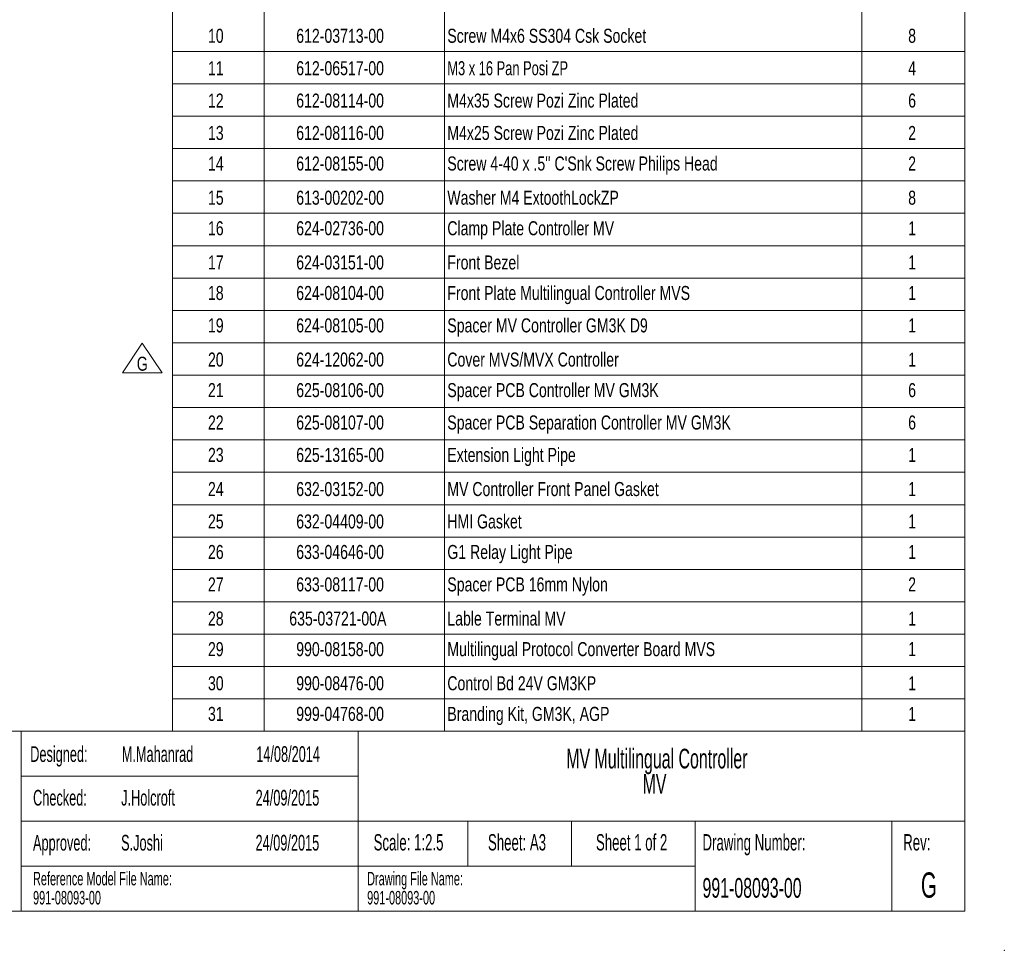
# Model space of a CAD drawing. Header units: millimetres. Extents: x 0 to 420, y 0 to 297.
# Tile 15 of 34: x 245 to 420, y 0 to 166. Entities that reach past the tile are written whole.
import ezdxf

# ---------------------------------------------------------------- set-up
doc = ezdxf.new("R2010")
doc.units = ezdxf.units.MM
doc.header["$PDSIZE"] = -1
doc.styles.add('SLDTEXTSTYLE0', font='TXT', dxfattribs={"width": 0.75})
doc.styles.add('SLDTEXTSTYLE1', font='TXT', dxfattribs={"width": 0.605})
doc.styles.add('SLDTEXTSTYLE2', font='TXT', dxfattribs={"width": 0.571842})
doc.styles.add('SLDTEXTSTYLE3', font='TXT', dxfattribs={"width": 0.575})
doc.styles.add('SLDTEXTSTYLE5', font='TXT', dxfattribs={"width": 0.684211})

# ---------------------------------------------------------------- blocks, each defined once
blk = doc.blocks.new('SW_SYMBOL_TL_G')
at = {"color": 0, "linetype": 'Continuous', "lineweight": 0}
for p, q in [((-300, 0), (800, 1650)), ((800, 1650), (1900, 0)), ((-300, 0), (1900, 0))]:
    blk.add_line(p, q, dxfattribs=at)
at = {"color": 0, "linetype": 'Continuous', "lineweight": 0, "insert": (800, 500), "char_height": 783, "attachment_point": 5, "style": 'SLDTEXTSTYLE0'}
blk.add_mtext('G', dxfattribs=at)
blk = doc.blocks.new('SW_NOTE_0')
at = {"color": 0, "linetype": 'Continuous', "lineweight": 0, "char_height": 3.5, "attachment_point": 2, "style": 'SLDTEXTSTYLE1'}
for s, insert in [('MV Multilingual Controller', (22.26, 4.51)), ('MV', (21.84, 0))]:
    blk.add_mtext(s, dxfattribs=dict(at, insert=insert))
blk = doc.blocks.new('SW_NOTE_2')
at = {"color": 0, "linetype": 'Continuous', "lineweight": 0, "char_height": 2.4, "attachment_point": 1, "style": 'SLDTEXTSTYLE1'}
for s, insert in [('Reference Model File Name:', (0, 3.09)), ('991-08093-00', (0, -0.31))]:
    blk.add_mtext(s, dxfattribs=dict(at, insert=insert))
blk = doc.blocks.new('SW_NOTE_3')
at = {"color": 0, "linetype": 'Continuous', "lineweight": 0, "attachment_point": 2}
for s, insert, char_height, style in [('All dimensions in mm ,', (13.28, 3.07), 2.3813, 'SLDTEXTSTYLE1'), ('%%d', (26.12, 3.07), 2.381, 'SLDTEXTSTYLE1'), ('0 =  ±0.5mm ,  ±1.0', (15.08, -0.11), 2.3813, 'SLDTEXTSTYLE2'), ('.', (27.19, 3.07), 2.38, 'SLDTEXTSTYLE1'), ('%%d', (26.47, -0.11), 2.381, 'SLDTEXTSTYLE1'), ('0.0 =  ±0.2mm ,  ±0.5', (13.98, -3.28), 2.3813, 'SLDTEXTSTYLE3'), ('%%d', (26.46, -3.28), 2.381, 'SLDTEXTSTYLE1'), ('0.00 =  ±0.1mm ,  ±0.5', (13.3, -6.46), 2.3813, 'SLDTEXTSTYLE1'), ('%%d', (26.41, -6.46), 2.381, 'SLDTEXTSTYLE1'), ('Unless otherwise specifed', (14.41, -9.63), 2.3813, 'SLDTEXTSTYLE1')]:
    blk.add_mtext(s, dxfattribs=dict(at, insert=insert, char_height=char_height, style=style))
blk = doc.blocks.new('SW_NOTE_6')
at = {"color": 0, "linetype": 'Continuous', "lineweight": 0, "char_height": 2.4, "attachment_point": 1, "style": 'SLDTEXTSTYLE1'}
for s, insert in [('Drawing File Name:', (0, 3.09)), ('991-08093-00', (0, -0.31))]:
    blk.add_mtext(s, dxfattribs=dict(at, insert=insert))
blk = doc.blocks.new('SW_TABLEANNOTATION_0')
at = {"color": 0, "linetype": 'Continuous', "lineweight": 0}
for p, q in [((0, 0), (0, -185.87)), ((141.03, -185.87), (141.03, 0)), ((16.3, -5.76), (16.3, -185.87)), ((48.4, -5.76), (48.4, -185.87)), ((122.67, -5.76), (122.67, -185.87)), ((0, -64.81), (141.03, -64.81)), ((0, -70.57), (141.03, -70.57)), ((0, -76.34), (141.03, -76.34)), ((0, -82.1), (141.03, -82.1)), ((0, -87.87), (141.03, -87.87)), ((0, -93.63), (141.03, -93.63)), ((0, -99.4), (141.03, -99.4)), ((0, -105.16), (141.03, -105.16)), ((0, -110.93), (141.03, -110.93)), ((0, -116.69), (141.03, -116.69)), ((0, -122.46), (141.03, -122.46)), ((0, -128.22), (141.03, -128.22)), ((0, -133.99), (141.03, -133.99)), ((0, -139.75), (141.03, -139.75)), ((0, -145.52), (141.03, -145.52)), ((0, -151.28), (141.03, -151.28)), ((0, -157.05), (141.03, -157.05)), ((0, -162.81), (141.03, -162.81)), ((0, -168.58), (141.03, -168.58)), ((0, -174.34), (141.03, -174.34)), ((0, -180.11), (141.03, -180.11)), ((0, -185.87), (141.03, -185.87))]:
    blk.add_line(p, q, dxfattribs=at)
at = {"color": 0, "linetype": 'Continuous', "lineweight": 0, "char_height": 2.5, "attachment_point": 1}
for s, insert, style in [('10', (6.3, -60.77), 'SLDTEXTSTYLE0'), ('612-03713-00', (22.01, -60.77), 'SLDTEXTSTYLE0'), ('Screw M4x6 SS304 Csk Socket', (48.9, -60.77), 'SLDTEXTSTYLE0'), ('8', (130.92, -60.77), 'SLDTEXTSTYLE0'), ('11', (6.3, -66.54), 'SLDTEXTSTYLE0'), ('612-06517-00', (22.01, -66.54), 'SLDTEXTSTYLE0'), ('M3 x 16 Pan Posi ZP', (48.9, -66.54), 'SLDTEXTSTYLE5'), ('4', (130.92, -66.54), 'SLDTEXTSTYLE0'), ('12', (6.3, -72.3), 'SLDTEXTSTYLE0'), ('612-08114-00', (22.01, -72.3), 'SLDTEXTSTYLE0'), ('M4x35 Screw Pozi Zinc Plated', (48.9, -72.3), 'SLDTEXTSTYLE0'), ('6', (130.92, -72.3), 'SLDTEXTSTYLE0'), ('13', (6.3, -78.07), 'SLDTEXTSTYLE0'), ('612-08116-00', (22.01, -78.07), 'SLDTEXTSTYLE0'), ('M4x25 Screw Pozi Zinc Plated', (48.9, -78.07), 'SLDTEXTSTYLE0'), ('2', (130.92, -78.07), 'SLDTEXTSTYLE0'), ('14', (6.3, -83.51), 'SLDTEXTSTYLE0'), ('612-08155-00', (22.01, -83.51), 'SLDTEXTSTYLE0'), ("Screw 4-40 x .5'' C'Snk Screw Philips Head", (48.9, -83.51), 'SLDTEXTSTYLE0'), ('2', (130.92, -83.51), 'SLDTEXTSTYLE0'), ('15', (6.3, -89.6), 'SLDTEXTSTYLE0'), ('613-00202-00', (22.01, -89.6), 'SLDTEXTSTYLE0'), ('Washer M4 ExtoothLockZP', (48.9, -89.6), 'SLDTEXTSTYLE0'), ('8', (130.92, -89.6), 'SLDTEXTSTYLE0'), ('16', (6.3, -95.04), 'SLDTEXTSTYLE0'), ('624-02736-00', (22.01, -95.04), 'SLDTEXTSTYLE0'), ('Clamp Plate Controller MV', (48.9, -95.04), 'SLDTEXTSTYLE0'), ('1', (130.92, -95.04), 'SLDTEXTSTYLE0'), ('17', (6.3, -101.13), 'SLDTEXTSTYLE0'), ('624-03151-00', (22.01, -101.13), 'SLDTEXTSTYLE0'), ('Front Bezel', (48.9, -101.13), 'SLDTEXTSTYLE0'), ('1', (130.92, -101.13), 'SLDTEXTSTYLE0'), ('18', (6.3, -106.57), 'SLDTEXTSTYLE0'), ('624-08104-00', (22.01, -106.57), 'SLDTEXTSTYLE0'), ('Front Plate Multilingual Controller MVS', (48.9, -106.57), 'SLDTEXTSTYLE0'), ('1', (130.92, -106.57), 'SLDTEXTSTYLE0'), ('Spacer MV Controller GM3K D9', (48.9, -112.34), 'SLDTEXTSTYLE0'), ('19', (6.3, -112.34), 'SLDTEXTSTYLE0'), ('624-08105-00', (22.01, -112.34), 'SLDTEXTSTYLE0'), ('1', (130.92, -112.34), 'SLDTEXTSTYLE0'), ('20', (6.3, -118.42), 'SLDTEXTSTYLE0'), ('624-12062-00', (22.01, -118.42), 'SLDTEXTSTYLE0'), ('Cover MVS/MVX Controller', (48.9, -118.42), 'SLDTEXTSTYLE0'), ('1', (130.92, -118.42), 'SLDTEXTSTYLE0'), ('21', (6.3, -123.87), 'SLDTEXTSTYLE0'), ('625-08106-00', (22.01, -123.87), 'SLDTEXTSTYLE0'), ('Spacer PCB Controller MV GM3K', (48.9, -123.87), 'SLDTEXTSTYLE0'), ('6', (130.92, -123.87), 'SLDTEXTSTYLE0'), ('22', (6.3, -129.63), 'SLDTEXTSTYLE0'), ('625-08107-00', (22.01, -129.63), 'SLDTEXTSTYLE0'), ('Spacer PCB Separation Controller MV GM3K', (48.9, -129.63), 'SLDTEXTSTYLE0'), ('6', (130.92, -129.63), 'SLDTEXTSTYLE0'), ('23', (6.3, -135.4), 'SLDTEXTSTYLE0'), ('625-13165-00', (22.01, -135.4), 'SLDTEXTSTYLE0'), ('Extension Light Pipe', (48.9, -135.4), 'SLDTEXTSTYLE0'), ('1', (130.92, -135.4), 'SLDTEXTSTYLE0'), ('24', (6.3, -141.48), 'SLDTEXTSTYLE0'), ('632-03152-00', (22.01, -141.48), 'SLDTEXTSTYLE0'), ('MV Controller Front Panel Gasket', (48.9, -141.48), 'SLDTEXTSTYLE0'), ('1', (130.92, -141.48), 'SLDTEXTSTYLE0'), ('HMI Gasket', (48.9, -147.25), 'SLDTEXTSTYLE0'), ('25', (6.3, -147.25), 'SLDTEXTSTYLE0'), ('632-04409-00', (22.01, -147.25), 'SLDTEXTSTYLE0'), ('1', (130.92, -147.25), 'SLDTEXTSTYLE0'), ('26', (6.3, -152.69), 'SLDTEXTSTYLE0'), ('633-04646-00', (22.01, -152.69), 'SLDTEXTSTYLE0'), ('G1 Relay Light Pipe', (48.9, -152.69), 'SLDTEXTSTYLE0'), ('1', (130.92, -152.69), 'SLDTEXTSTYLE0'), ('27', (6.3, -158.46), 'SLDTEXTSTYLE0'), ('633-08117-00', (22.01, -158.46), 'SLDTEXTSTYLE0'), ('Spacer PCB 16mm Nylon', (48.9, -158.46), 'SLDTEXTSTYLE0'), ('2', (130.92, -158.46), 'SLDTEXTSTYLE0'), ('28', (6.3, -164.54), 'SLDTEXTSTYLE0'), ('635-03721-00A', (20.77, -164.54), 'SLDTEXTSTYLE0'), ('Lable Terminal MV', (48.9, -164.54), 'SLDTEXTSTYLE0'), ('1', (130.92, -164.54), 'SLDTEXTSTYLE0'), ('29', (6.3, -169.99), 'SLDTEXTSTYLE0'), ('990-08158-00', (22.01, -169.99), 'SLDTEXTSTYLE0'), ('Multilingual Protocol Converter Board MVS', (48.9, -169.99), 'SLDTEXTSTYLE0'), ('1', (130.92, -169.99), 'SLDTEXTSTYLE0'), ('30', (6.3, -176.07), 'SLDTEXTSTYLE0'), ('990-08476-00', (22.01, -176.07), 'SLDTEXTSTYLE0'), ('Control Bd 24V GM3KP', (48.9, -176.07), 'SLDTEXTSTYLE0'), ('1', (130.92, -176.07), 'SLDTEXTSTYLE0'), ('31', (6.3, -181.52), 'SLDTEXTSTYLE0'), ('999-04768-00', (22.01, -181.52), 'SLDTEXTSTYLE0'), ('Branding Kit, GM3K, AGP', (48.9, -181.52), 'SLDTEXTSTYLE0'), ('1', (130.92, -181.52), 'SLDTEXTSTYLE0')]:
    blk.add_mtext(s, dxfattribs=dict(at, insert=insert, style=style))

msp = doc.modelspace()

# ---------------------------------------------------------------- linework, layer by layer
at = {"color": 7, "linetype": 'Continuous', "lineweight": 0}
for p, q in [((413, 290), (413, 7)), ((7, 39), (413, 39)), ((245, 39), (245, 7)), ((305, 39), (305, 7)), ((245, 31), (305, 31)), ((245, 23), (413, 23)), ((324.5, 23), (324.5, 15)), ((343, 23), (343, 15)), ((365, 15), (365, 23)), ((400, 15), (400, 23)), ((245, 15), (365, 15)), ((365, 15), (365, 7)), ((400, 15), (400, 7)), ((7, 7), (413, 7))]:
    msp.add_line(p, q, dxfattribs=at)
msp.add_point((420, 0), dxfattribs=at)

# ---------------------------------------------------------------- block references
for name, p in [('SW_TABLEANNOTATION_0', (271.974, 224.873)), ('SW_NOTE_0', (335.906, 31.382)), ('SW_NOTE_3', (215.261, 20.555)), ('SW_NOTE_2', (247.138, 10.883)), ('SW_NOTE_6', (306.605, 10.883))]:
    msp.add_blockref(name, p, dxfattribs=at)
at = {"color": 7, "linetype": 'Continuous', "lineweight": 0, "xscale": 0.0031933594, "yscale": 0.0031933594, "zscale": 0.0031933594}
msp.add_blockref('SW_SYMBOL_TL_G', (264.03, 102.841), dxfattribs=at)

# ---------------------------------------------------------------- texts
at = {"color": 7, "linetype": 'Continuous', "lineweight": 0, "style": 'SLDTEXTSTYLE1'}
for s, insert, char_height, attachment_point in [('Designed:', (246.644, 36.352), 2.8, 1), ('M.Mahanrad', (262.938, 36.352), 2.8, 1), ('14/08/2014', (286.865, 36.352), 2.8, 1), ('Checked:', (247.151, 28.571), 2.8, 1), ('J.Holcroft', (262.827, 28.571), 2.8, 1), ('24/09/2015', (286.754, 28.571), 2.8, 1), ('Approved:', (247.138, 20.559), 2.8, 1), ('S.Joshi', (262.814, 20.559), 2.8, 1), ('24/09/2015', (286.741, 20.559), 2.8, 1), ('Scale: 1:2.5', (313.971, 20.691), 2.91042, 2), ('Sheet: A3', (333.276, 20.691), 2.9104, 2), ('Sheet 1 of 2', (353.673, 20.691), 2.91042, 2), ('Drawing Number:', (366.289, 20.691), 2.91042, 1), ('Rev:', (404.43, 20.691), 2.9104, 2), ('991-08093-00', (366.289, 12.873), 3.5, 1), ('G', (406.576, 13.873), 4.5, 2)]:
    msp.add_mtext(s, dxfattribs=dict(at, insert=insert, char_height=char_height, attachment_point=attachment_point))

doc.saveas('drawing.dxf')
